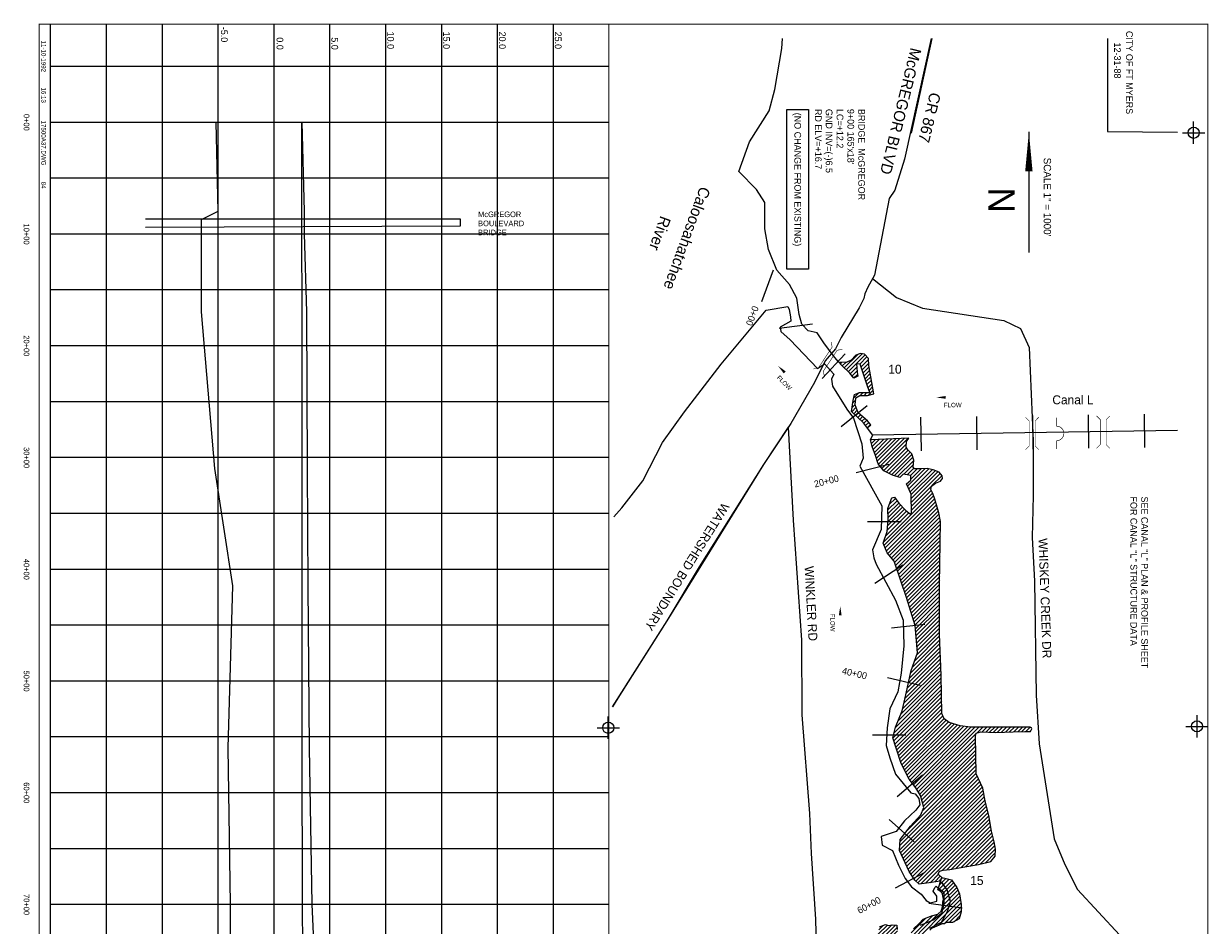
# Model space of a CAD drawing. Extents: x 199074 to 209854, y 803271 to 819281.
# Tile 2 of 2: x 199188 to 209792, y 811213 to 819281. Entities that reach past the tile are written whole.
import ezdxf
from ezdxf.enums import TextEntityAlignment as Align

# ---------------------------------------------------------------- set-up
doc = ezdxf.new("R2010")
doc.units = 0
doc.header["$LTSCALE"] = 800
doc.header["$PDMODE"] = 34
doc.header["$PDSIZE"] = 100
doc.linetypes.add('DASHED', pattern=[0])
doc.linetypes.add('STREAM', pattern=[0])
doc.layers.get('0').update_dxf_attribs({"linetype": 'CONTINUOUS'})
for name, color, linetype in [('BORDER', 1, 'CONTINUOUS'), ('CITY', 10, 'DASHED'), ('GRID', 2, 'CONTINUOUS'), ('MAJROADS', 9, 'CONTINUOUS'), ('PROPOSED', 7, 'CONTINUOUS'), ('SEC', 2, 'CONTINUOUS'), ('STATIONS', 7, 'CONTINUOUS'), ('STRUCTTEXT', 7, 'CONTINUOUS'), ('STRUCTURES', 1, 'CONTINUOUS'), ('TEXT', 7, 'CONTINUOUS'), ('TRUNKS', 5, 'STREAM'), ('WATER', 4, 'CONTINUOUS'), ('WETDBA', 12, 'CONTINUOUS'), ('WETFILL', 8, 'CONTINUOUS'), ('WSHEDS', 3, 'CONTINUOUS')]:
    doc.layers.add(name, color=color, linetype=linetype)

# ---------------------------------------------------------------- blocks, each defined once
blk = doc.blocks.new('WEIR')
at = {"layer": 'STRUCTURES', "color": 0, "const_width": 30}
blk.add_lwpolyline([(13, 761), (13, 358, -1), (13, -332), (13, -734)], format="xyb", dxfattribs=at)
blk = doc.blocks.new('BRIDGE')
at = {"layer": 'STRUCTURES', "color": 0, "const_width": 20}
for points in [[(-234, -534), (-101, -402), (-101, 496), (-234, 629)], [(244, -534), (112, -402), (112, 496), (244, 629)]]:
    blk.add_lwpolyline(points, dxfattribs=at)
blk = doc.blocks.new('LOGON')
at = {"color": 0}
blk.add_attdef('DATE', text='', height=1, dxfattribs=at).set_placement((-1.87, 1.76), align=Align.RIGHT)
for tag, p in [('TIME', (1.56, 1.76)), ('DRAWING', (8.97, 1.76)), ('OPERATOR', (22.66, 1.76))]:
    blk.add_attdef(tag, p, '', height=1, dxfattribs=at)
blk = doc.blocks.new('FLARROW')
at = {"color": 0}
blk.add_lwpolyline([(-0.28, 0.019, 0, 0.05, 0), (-0.112, 0.019, 0, 0, -0.087559), (-0.012, 0.001, 0, 0, 0.245722), (0.075, 0.013, 0, 0, -0.309425), (0.212, 0.015, 0, 0, 0), (0.278, 0.013, 0, 0, 0)], format="xyseb", dxfattribs=at)
blk.add_text('FLOW', height=0.08, dxfattribs=at).set_placement((0.015, -0.157), align=Align.CENTER)
blk = doc.blocks.new('*X')
at = {"color": 0}
for p, q in [((206534, 816201), (206652, 816319)), ((206552, 816184), (206694, 816327)), ((206570, 816167), (206721, 816318)), ((206674, 816235), (206737, 816299)), ((206685, 816211), (206750, 816276)), ((206499, 816237), (206513, 816251)), ((206516, 816219), (206548, 816250)), ((206587, 816149), (206646, 816207)), ((206603, 816129), (206648, 816174)), ((206693, 816184), (206753, 816243)), ((206702, 816158), (206756, 816211)), ((206711, 816131), (206761, 816181)), ((206620, 816111), (206652, 816143)), ((206720, 816104), (206766, 816151)), ((206728, 816078), (206772, 816121)), ((206737, 816051), (206777, 816091)), ((206746, 816025), (206782, 816060)), ((206618, 815932), (206666, 815980)), ((206676, 815955), (206702, 815981)), ((206712, 815955), (206736, 815980)), ((206749, 815957), (206792, 816000)), ((206756, 815999), (206787, 816030)), ((206796, 815969), (206797, 815970)), ((206600, 815808), (206640, 815848)), ((206603, 815846), (206631, 815874)), ((206609, 815888), (206636, 815914)), ((206619, 815791), (206650, 815822)), ((206637, 815774), (206661, 815798)), ((206655, 815757), (206679, 815781)), ((206674, 815740), (206698, 815765)), ((206692, 815723), (206717, 815748)), ((206710, 815705), (206736, 815732)), ((206725, 815685), (206752, 815713)), ((206739, 815664), (206768, 815693)), ((206768, 815551), (206773, 815556)), ((206776, 815524), (206810, 815558)), ((206784, 815497), (206847, 815560)), ((206793, 815471), (206884, 815561)), ((206803, 815445), (206921, 815563)), ((206812, 815419), (206958, 815565)), ((206821, 815392), (206995, 815566)), ((206829, 815366), (207032, 815568)), ((206839, 815340), (207069, 815570)), ((206855, 815320), (207106, 815571)), ((206871, 815301), (207090, 815520)), ((206886, 815281), (207091, 815486)), ((206909, 815268), (207105, 815464)), ((206932, 815256), (207123, 815447)), ((206956, 815244), (207140, 815429)), ((206981, 815235), (207148, 815401)), ((207008, 815226), (207155, 815373)), ((207066, 815249), (207151, 815334)), ((207097, 815244), (207156, 815303)), ((207100, 815141), (207258, 815299)), ((207111, 815117), (207290, 815296)), ((207122, 815093), (207319, 815289)), ((207127, 815239), (207185, 815297)), ((207128, 815204), (207222, 815298)), ((207133, 815068), (207346, 815281)), ((207133, 815033), (207372, 815272)), ((207134, 814998), (207393, 815257)), ((207318, 815147), (207409, 815238)), ((207134, 814963), (207313, 815142)), ((207135, 814929), (207312, 815105)), ((207391, 815185), (207402, 815196)), ((206887, 814645), (207323, 815081)), ((206891, 814614), (207333, 815056)), ((206901, 814589), (207342, 815030)), ((206911, 814563), (207350, 815002)), ((206924, 814930), (207006, 815012)), ((206936, 814977), (206992, 815033)), ((206955, 815032), (206964, 815040)), ((206905, 814699), (207111, 814904)), ((206919, 814748), (207091, 814920)), ((206921, 814786), (207073, 814937)), ((206923, 814540), (207358, 814975)), ((206924, 814824), (207055, 814955)), ((206925, 814895), (207021, 814991)), ((206926, 814861), (207038, 814973)), ((206939, 814521), (207367, 814948)), ((206955, 814501), (207376, 814922)), ((206971, 814482), (207383, 814894)), ((206984, 814459), (207389, 814864)), ((206993, 814433), (207395, 814835)), ((207002, 814407), (207396, 814801)), ((207011, 814381), (207395, 814765)), ((207021, 814355), (207394, 814728)), ((207030, 814328), (207394, 814692)), ((207039, 814302), (207393, 814656)), ((207048, 814276), (207392, 814620)), ((207056, 814249), (207392, 814584)), ((207065, 814222), (207391, 814549)), ((207073, 814195), (207391, 814513)), ((207082, 814169), (207390, 814477)), ((207091, 814142), (207390, 814441)), ((207099, 814115), (207389, 814405)), ((207107, 814088), (207389, 814369)), ((207116, 814061), (207388, 814333)), ((207124, 814034), (207388, 814297)), ((207132, 814007), (207387, 814261)), ((207141, 813980), (207387, 814226)), ((207149, 813953), (207387, 814191)), ((207157, 813926), (207387, 814155)), ((207166, 813899), (207387, 814120)), ((207170, 813867), (207387, 814084)), ((207172, 813835), (207387, 814049)), ((207175, 813802), (207387, 814014)), ((207178, 813770), (207387, 813978)), ((207181, 813738), (207387, 813943)), ((207184, 813705), (207387, 813907)), ((207184, 813634), (207386, 813837)), ((207187, 813673), (207386, 813872)), ((207129, 813473), (207390, 813734)), ((207145, 813524), (207388, 813768)), ((207165, 813579), (207387, 813802)), ((207100, 813338), (207394, 813632)), ((207109, 813383), (207393, 813666)), ((207119, 813428), (207391, 813700)), ((207068, 813200), (207398, 813530)), ((207079, 813246), (207397, 813564)), ((207090, 813292), (207395, 813598)), ((207013, 813039), (207402, 813428)), ((207038, 813099), (207401, 813462)), ((207057, 813153), (207399, 813496)), ((206968, 812888), (207404, 813324)), ((206978, 812933), (207403, 813358)), ((206990, 812980), (207402, 813393)), ((206977, 812862), (207404, 813289)), ((206986, 812835), (207405, 813254)), ((206995, 812808), (207406, 813220)), ((207003, 812782), (207407, 813185)), ((207012, 812755), (207407, 813150)), ((207020, 812728), (207408, 813116)), ((207029, 812701), (207416, 813088)), ((207038, 812675), (207427, 813064)), ((207048, 812649), (207446, 813048)), ((207060, 812626), (207466, 813033)), ((207071, 812602), (207492, 813022)), ((207083, 812579), (207519, 813014)), ((207095, 812555), (207546, 813006)), ((207107, 812532), (207574, 812998)), ((207121, 812510), (207605, 812994)), ((207136, 812490), (207636, 812990)), ((207152, 812471), (207667, 812986)), ((207167, 812451), (207703, 812986)), ((207182, 812430), (207738, 812986)), ((207720, 812933), (207773, 812986)), ((207765, 812942), (207809, 812986)), ((207800, 812942), (207844, 812986)), ((207834, 812941), (207880, 812987)), ((207868, 812940), (207915, 812987)), ((207904, 812940), (207951, 812987)), ((207940, 812941), (207986, 812987)), ((207977, 812942), (208022, 812987)), ((208013, 812943), (208057, 812987)), ((208050, 812944), (208093, 812987)), ((208086, 812945), (208128, 812987)), ((208122, 812946), (208163, 812987)), ((208158, 812946), (208197, 812985)), ((207195, 812408), (207712, 812925)), ((207209, 812386), (207708, 812885)), ((208194, 812947), (208206, 812959)), ((207219, 812361), (207709, 812851)), ((207227, 812334), (207709, 812816)), ((207235, 812306), (207710, 812781)), ((207102, 812067), (207712, 812677)), ((207232, 812233), (207711, 812712)), ((207243, 812279), (207711, 812747)), ((207030, 811889), (207714, 812573)), ((207031, 811926), (207713, 812608)), ((207033, 811963), (207713, 812643)), ((207038, 811862), (207723, 812547)), ((207049, 811838), (207734, 812523)), ((207060, 811813), (207746, 812499)), ((207071, 811789), (207757, 812474)), ((207083, 811765), (207768, 812450)), ((207094, 811741), (207776, 812423)), ((207105, 811716), (207782, 812394)), ((207116, 811692), (207788, 812364)), ((207130, 811671), (207794, 812335)), ((207144, 811650), (207800, 812306)), ((207158, 811628), (207807, 812278)), ((207174, 811609), (207814, 812249)), ((207193, 811593), (207821, 812221)), ((207220, 811584), (207828, 812193)), ((207260, 811589), (207833, 812162)), ((207410, 811703), (207838, 812132)), ((207451, 811709), (207843, 812101)), ((207493, 811715), (207848, 812071)), ((207536, 811723), (207854, 812041)), ((207579, 811731), (207861, 812013)), ((207622, 811738), (207868, 811984)), ((207664, 811746), (207875, 811956)), ((207707, 811753), (207880, 811926)), ((207751, 811761), (207886, 811896)), ((207797, 811772), (207885, 811860)), ((207843, 811783), (207848, 811787)), ((207301, 811594), (207376, 811669)), ((207343, 811601), (207393, 811651)), ((207374, 811526), (207473, 811625)), ((207384, 811571), (207444, 811631)), ((207386, 811608), (207395, 811618)), ((207397, 811513), (207498, 811614)), ((207401, 811624), (207414, 811637)), ((207403, 811343), (207561, 811501)), ((207413, 811494), (207512, 811593)), ((207415, 811390), (207551, 811526)), ((207417, 811428), (207541, 811551)), ((207418, 811464), (207526, 811572)), ((206915, 810819), (207568, 811473)), ((207299, 811169), (207574, 811443)), ((207377, 811210), (207579, 811413)), ((206922, 810862), (207378, 811318)), ((206927, 810902), (207326, 811301)), ((207427, 811225), (207580, 811379)), ((207474, 811237), (207580, 811343)), ((207516, 811244), (207569, 811297)), ((206838, 811132), (206921, 811215)), ((206842, 811171), (206883, 811212)), ((206844, 811102), (206959, 811217)), ((206851, 811074), (206992, 811215)), ((206866, 811053), (207006, 811193)), ((207133, 811144), (207268, 811278)), ((206894, 811046), (207010, 811162)), ((206905, 811021), (207013, 811130)), ((206908, 810777), (207247, 811117)), ((206916, 810997), (206997, 811078)), ((206924, 810970), (207001, 811047)), ((206927, 810938), (207014, 811025)), ((206874, 810637), (207099, 810862)), ((206880, 810678), (207078, 810876)), ((206889, 810723), (207092, 810926)), ((207236, 810716), (207388, 810868)), ((207271, 810716), (207416, 810861)), ((207033, 810760), (207121, 810849)), ((207063, 810756), (207148, 810841)), ((207091, 810748), (207177, 810834)), ((207118, 810739), (207206, 810828)), ((207144, 810730), (207235, 810822)), ((207172, 810723), (207277, 810828)), ((207200, 810716), (207338, 810853)), ((207308, 810717), (207444, 810853)), ((207349, 810723), (207392, 810767)), ((207412, 810786), (207472, 810846)), ((207438, 810777), (207492, 810831)), ((207456, 810724), (207499, 810767)), ((207457, 810760), (207495, 810798)), ((207577, 810633), (207697, 810753)), ((206855, 810548), (206993, 810686)), ((206867, 810594), (207002, 810730)), ((207461, 810694), (207507, 810740)), ((207472, 810670), (207516, 810713)), ((207494, 810656), (207530, 810692)), ((207517, 810644), (207566, 810692)), ((207542, 810634), (207647, 810738)), ((207613, 810634), (207730, 810750)), ((207660, 810645), (207755, 810740)), ((207714, 810664), (207767, 810717)), ((207738, 810653), (207779, 810693)), ((207751, 810631), (207787, 810666)), ((206827, 810413), (206969, 810555)), ((206830, 810452), (206978, 810600)), ((206842, 810499), (206987, 810644)), ((207758, 810602), (207795, 810639)), ((207765, 810574), (207804, 810613)), ((207780, 810553), (207815, 810589)), ((207796, 810534), (207829, 810567)), ((207812, 810515), (207846, 810549)), ((206820, 810336), (206952, 810468)), ((206829, 810380), (206961, 810512)), ((207834, 810501), (207863, 810531)), ((207857, 810489), (207886, 810518)), ((207880, 810476), (207910, 810507)), ((207902, 810463), (207934, 810495)), ((207922, 810448), (207960, 810485)), ((207943, 810434), (207986, 810477)), ((207975, 810430), (208013, 810468)), ((208009, 810428), (208039, 810459)), ((208039, 810423), (208066, 810450)), ((208063, 810412), (208092, 810441)), ((206815, 810295), (206945, 810425)), ((206819, 810264), (206937, 810382)), ((206830, 810240), (206931, 810340)), ((208091, 810404), (208118, 810431)), ((208119, 810397), (208144, 810422)), ((208145, 810388), (208171, 810414)), ((208171, 810379), (208197, 810405)), ((208194, 810367), (208224, 810396)), ((208218, 810354), (208251, 810387)), ((208242, 810344), (208281, 810383)), ((208269, 810335), (208313, 810379)), ((208299, 810329), (208344, 810375)), ((208328, 810324), (208376, 810371)), ((208357, 810317), (208408, 810368)), ((208386, 810310), (208439, 810364)), ((208414, 810304), (208471, 810360)), ((208444, 810298), (208504, 810358)), ((208476, 810295), (208543, 810361)), ((208510, 810293), (208581, 810364)), ((208548, 810296), (208621, 810369)), ((208585, 810298), (208675, 810388)), ((208627, 810304), (208740, 810417)), ((208674, 810316), (208777, 810419)), ((208729, 810335), (208810, 810417)), ((208794, 810365), (208833, 810404)), ((208833, 810369), (208854, 810390)), ((208854, 810354), (208875, 810376)), ((208875, 810340), (208896, 810361)), ((208895, 810325), (208918, 810347)), ((208917, 810311), (208939, 810333)), ((206843, 810217), (206927, 810301)), ((206855, 810194), (206933, 810272)), ((206863, 810166), (206943, 810247)), ((206871, 810139), (206959, 810227)), ((208940, 810299), (208961, 810320)), ((208965, 810288), (208982, 810306)), ((208989, 810278), (209004, 810292)), ((209013, 810266), (209026, 810278)), ((209037, 810255), (209047, 810265)), ((209060, 810242), (209069, 810251)), ((209082, 810229), (209093, 810240)), ((209104, 810216), (209116, 810228)), ((206884, 810117), (206975, 810208)), ((206896, 810094), (206994, 810191)), ((206910, 810072), (207013, 810175)), ((206931, 810058), (207029, 810156)), ((206947, 810039), (207045, 810136)), ((209126, 810202), (209140, 810216)), ((209148, 810189), (209163, 810204)), ((209170, 810176), (209186, 810192)), ((209192, 810162), (209210, 810180)), ((209214, 810149), (209233, 810168)), ((209235, 810134), (209257, 810156)), ((209256, 810120), (209280, 810144)), ((209280, 810109), (209304, 810132)), ((209304, 810097), (209327, 810120)), ((206896, 809881), (207086, 810072)), ((206900, 809850), (207094, 810044)), ((206962, 810018), (207060, 810116)), ((206970, 809990), (207076, 810097)), ((209329, 810087), (209330, 810088)), ((206897, 809918), (206937, 809957)), ((206906, 809820), (207094, 810008)), ((206914, 809793), (207085, 809964)), ((206923, 809767), (206968, 809812)), ((206932, 809740), (206976, 809785)), ((206944, 809717), (206984, 809757)), ((206956, 809694), (206999, 809737)), ((206965, 809668), (207018, 809720)), ((206976, 809643), (207041, 809708)), ((206988, 809620), (207072, 809704)), ((207000, 809596), (207107, 809703)), ((207013, 809574), (207133, 809694)), ((207020, 809546), (207152, 809678)), ((207024, 809515), (207162, 809652)), ((207032, 809487), (207141, 809596)), ((207033, 809417), (207121, 809505)), ((207039, 809459), (207120, 809540)), ((206922, 809201), (207125, 809403)), ((206946, 809259), (207135, 809448)), ((206964, 809313), (207129, 809478)), ((206896, 809139), (207111, 809354)), ((206900, 809108), (207099, 809306)), ((206908, 809080), (207089, 809261)), ((206916, 809053), (207075, 809212)), ((206955, 809056), (207041, 809142)), ((206996, 809063), (207033, 809099)), ((206972, 808932), (206997, 808957)), ((206980, 808905), (207034, 808958)), ((206989, 808878), (207071, 808960)), ((206997, 808851), (207026, 808880)), ((207005, 808824), (207040, 808859)), ((207013, 808797), (207049, 808833)), ((207021, 808769), (207060, 808808)), ((207029, 808741), (207071, 808783)), ((207037, 808714), (207081, 808759)), ((207045, 808687), (207091, 808733)), ((207054, 808660), (207101, 808708)), ((207062, 808633), (207111, 808682)), ((207070, 808606), (207120, 808656)), ((207082, 808582), (207129, 808629)), ((207094, 808559), (207137, 808602)), ((207106, 808535), (207143, 808573)), ((207118, 808512), (207149, 808544)), ((207127, 808486), (207161, 808520)), ((207136, 808460), (207175, 808498)), ((207145, 808433), (207186, 808475)), ((207151, 808404), (207197, 808450)), ((207152, 808369), (207207, 808425)), ((207152, 808334), (207216, 808398)), ((207153, 808300), (207224, 808371)), ((207153, 808264), (207232, 808344)), ((207150, 808156), (207224, 808230)), ((207151, 808192), (207228, 808268)), ((207152, 808228), (207231, 808307)), ((207150, 808120), (207223, 808193)), ((207151, 808086), (207221, 808156)), ((207152, 808051), (207219, 808119)), ((207153, 808017), (207218, 808082)), ((207155, 807984), (207216, 808044)), ((207157, 807951), (207213, 808007)), ((207158, 807915), (207211, 807969)), ((207158, 807880), (207209, 807931)), ((207158, 807846), (207207, 807894)), ((207159, 807811), (207205, 807857)), ((207170, 807786), (207205, 807822)), ((207190, 807771), (207205, 807787))]:
    blk.add_line(p, q, dxfattribs=at)
blk = doc.blocks.new('NC')
at = {"layer": 'PROPOSED', "color": 0}
for p, q in [((-193, 0), (0, 0)), ((-193, -1427), (-193, 0)), ((0, 0), (0, -1427)), ((0, -1427), (-193, -1427))]:
    blk.add_line(p, q, dxfattribs=at)
blk.add_text('(NO CHANGE FROM EXISTING)', height=60, rotation=270, dxfattribs=at).set_placement((-125, -28))

msp = doc.modelspace()

# ---------------------------------------------------------------- linework, layer by layer
at = {"layer": 'BORDER', "color": 0, "const_width": 10}
msp.add_lwpolyline([(199327, 819276), (199327, 803276), (209787, 803276), (209787, 819276)], close=True, dxfattribs=at)
for points in [[(199427, 819276), (199427, 803276)], [(204427, 819276), (204427, 803276)]]:
    msp.add_lwpolyline(points, dxfattribs=at)
at = {"layer": 'CITY', "color": 0}
msp.add_lwpolyline([(208889, 819147), (208889, 818315), (209517, 818310)], dxfattribs=at)
at = {"layer": 'GRID', "color": 0}
for points in [[(199927, 819276), (199927, 803276)], [(200427, 819276), (200427, 803276)], [(200927, 819276), (200927, 803276)], [(201427, 819276), (201427, 803276)], [(201927, 819276), (201927, 803276)], [(202427, 819276), (202427, 803276)], [(202927, 819276), (202927, 803276)], [(203427, 819276), (203427, 803276)], [(203927, 819276), (203927, 803276)], [(199427, 818901), (204427, 818901)], [(199427, 818401), (204427, 818401)], [(199427, 817901), (204427, 817901)], [(199427, 817401), (204427, 817401)], [(199427, 816901), (204427, 816901)], [(199427, 816401), (204427, 816401)], [(199427, 815901), (204427, 815901)], [(199427, 815401), (204427, 815401)], [(199427, 814901), (204427, 814901)], [(199427, 814401), (204427, 814401)], [(199427, 813901), (204427, 813901)], [(199427, 813401), (204427, 813401)], [(199427, 812901), (204427, 812901)], [(199427, 812401), (204427, 812401)], [(199427, 811901), (204427, 811901)], [(199427, 811401), (204427, 811401)]]:
    msp.add_lwpolyline(points, dxfattribs=at)
at = {"layer": 'MAJROADS', "color": 0}
for points in [[(207312, 819147), (207073, 818068), (206985, 817792), (206934, 817717), (206803, 817031), (206744, 816923), (206718, 816864), (206709, 816822), (206667, 816739), (206506, 816472), (206455, 816372), (206362, 816263), (206268, 816071), (206056, 815704), (205810, 815337), (205234, 814420), (204945, 813936), (204521, 813269), (204458, 813169)], [(206786, 817000), (207000, 816832), (207235, 816735), (207961, 816624), (208110, 816553), (208188, 816384), (208224, 815548), (208225, 815058), (208215, 814683), (208235, 814293), (208251, 813273), (208278, 812837), (208411, 811985), (208509, 811756), (208622, 811533), (208998, 811127), (209174, 810966), (209348, 810768), (209388, 810568), (209377, 809069)], [(206032, 815669), (206075, 814838), (206151, 813765), (206154, 813095), (206223, 812214), (206237, 811854), (206275, 811267), (206301, 810287), (206297, 809742), (206333, 809030)]]:
    msp.add_lwpolyline(points, dxfattribs=at)
at = {"layer": 'PROPOSED', "color": 0, "linetype": 'DASHED'}
for p, q in [((203097, 817531), (200280, 817531)), ((200280, 817461), (203097, 817473)), ((203097, 817473), (203097, 817531))]:
    msp.add_line(p, q, dxfattribs=at)
msp.add_lwpolyline([(200907, 818401), (200927, 817601), (200777, 817526), (200777, 817476), (200777, 817401), (200777, 816701), (200897, 815301), (201057, 814251), (201017, 812801), (201037, 811401), (201037, 811001), (201257, 810056), (201177, 809986), (201177, 809916), (201157, 809886), (201227, 809701), (201227, 809351), (201227, 809290), (201227, 809162), (201227, 809142), (201227, 808401), (201227, 807151), (201287, 805901), (201417, 805301)], dxfattribs=at)
at = {"layer": 'PROPOSED', "color": 0}
msp.add_lwpolyline([(201687, 811001), (201685, 811401), (201682, 812801), (201681, 814251), (201680, 815301), (201680, 816701), (201678, 817401), (201678, 817476), (201678, 817526), (201678, 817601), (201677, 818401), (201699, 817601), (201699, 817526), (201699, 817476), (201700, 817401), (201719, 816701), (201725, 815301), (201731, 814251), (201745, 812801), (201767, 811401), (201787, 811001)], dxfattribs=at)
at = {"layer": 'SEC', "color": 0}
for p in [(209661, 818305), (209691, 812993), (204421, 812980)]:
    msp.add_point(p, dxfattribs=at)
at = {"layer": 'STATIONS', "color": 0}
for p, q in [((205896, 817075), (205793, 816793)), ((206249, 816593), (205952, 816554)), ((206541, 816326), (206337, 816106)), ((206739, 815860), (206505, 815673)), ((207217, 815759), (207221, 815459)), ((207717, 815767), (207721, 815467)), ((208217, 815774), (208221, 815474)), ((208717, 815781), (208721, 815481)), ((209217, 815788), (209221, 815488)), ((206931, 815337), (206640, 815262)), ((207042, 814822), (206742, 814822)), ((207057, 814435), (206806, 814271)), ((207255, 813905), (206957, 813871)), ((207214, 813360), (206921, 813426)), ((207086, 812913), (206786, 812913)), ((207235, 812557), (207007, 812362)), ((207158, 811960), (206935, 812160)), ((207255, 811686), (206990, 811545)), ((207588, 811367), (207290, 811407))]:
    msp.add_line(p, q, dxfattribs=at)
at = {"layer": 'TEXT', "color": 0}
msp.add_line((208186, 818313), (208186, 817233), dxfattribs=at)
msp.add_lwpolyline([(208186, 818313, 0, 65.7, 0), (208186, 817961, 65.7, 65.7, 0)], format="xyseb", dxfattribs=at)
at = {"layer": 'TRUNKS', "color": 0}
msp.add_lwpolyline([(206784, 815603), (209517, 815642)], dxfattribs=at)
at = {"layer": 'WATER', "color": 0}
for points in [[(206483, 816256), (206448, 816295), (206356, 816417), (206290, 816515), (206211, 816532), (206154, 816593), (206130, 816680), (206108, 816825), (206042, 816947), (205929, 817076), (205855, 817261), (205823, 817445), (205824, 817680), (205749, 817797), (205591, 817957), (205685, 818225), (205862, 818500), (205913, 818692), (205974, 819060), (205982, 819147)], [(204471, 814868), (204544, 814949), (204730, 815190), (204908, 815533), (205102, 815808), (205431, 816233), (205835, 816717), (206028, 816749), (206040, 816724), (206053, 816658), (206054, 816619), (205960, 816566), (205967, 816527), (206050, 816453), (206295, 816194), (206356, 816238), (206439, 816144), (206420, 816101), (206427, 816037), (206556, 815831), (206615, 815750), (206690, 815521), (206702, 815392), (206673, 815322), (206871, 814967), (206865, 814755), (206785, 814572), (206798, 814502), (206818, 814445), (206992, 814123), (207060, 813944), (207067, 813712), (207044, 813470), (207012, 813302), (206942, 813149), (206919, 812981), (206909, 812821), (206942, 812710), (206992, 812566), (207128, 812399), (207168, 812388), (207200, 812346), (207209, 812290), (207175, 812242), (207074, 812147), (206998, 812051), (206865, 812007), (206874, 811931), (206964, 811881), (207019, 811752), (207078, 811632), (207135, 811556), (207221, 811491), (207267, 811434), (207302, 811415), (207363, 811430), (207363, 811474), (207330, 811517), (207343, 811552), (207356, 811563), (207378, 811546), (207426, 811509), (207426, 811404), (207405, 811317), (207335, 811262), (207213, 811211)], [(206742, 815661), (206707, 815709), (206598, 815811), (206613, 815909), (206625, 815962), (206669, 815982), (206735, 815980), (206763, 815982), (206741, 816038), (206677, 816235), (206642, 816237), (206647, 816204), (206649, 816163), (206656, 816126), (206618, 816110), (206583, 816154), (206511, 816223), (206483, 816256)], [(206769, 815560), (206788, 815598), (206742, 815661)], [(207402, 811597), (207391, 811609), (207314, 811596), (207205, 811582), (207166, 811617), (207115, 811693), (207029, 811881), (207034, 811979), (207127, 812099), (207218, 812200), (207247, 812266), (207216, 812375), (207174, 812442), (207113, 812521), (207042, 812660), (206998, 812798), (206967, 812891), (206991, 812985), (207052, 813132), (207086, 813276), (207133, 813492), (207190, 813650), (207167, 813894), (207090, 814145), (207041, 814295), (206980, 814472), (206918, 814546), (206883, 814633), (206918, 814736), (206926, 814845), (206924, 814941), (206943, 814998), (206958, 815039), (206984, 815044), (207022, 814989), (207085, 814924), (207124, 814894), (207135, 814896), (207133, 815071), (207091, 815162), (207128, 815197), (207128, 815239), (207062, 815249), (207030, 815219), (206964, 815240), (206887, 815279), (206837, 815342), (206813, 815417), (206784, 815497), (206767, 815556), (206769, 815560)], [(207300, 811188), (207403, 811242), (207457, 811336), (207483, 811426), (207456, 811529), (207415, 811585), (207402, 811597)]]:
    msp.add_lwpolyline(points, dxfattribs=at)
at = {"layer": 'WETDBA', "color": 0}
for points in [[(206797, 815969), (206754, 816222), (206749, 816285), (206716, 816323), (206680, 816329), (206637, 816314), (206595, 816270), (206550, 816250), (206486, 816252)], [(206740, 815664), (206770, 815690), (206742, 815726), (206659, 815799), (206630, 815871), (206638, 815933), (206673, 815955), (206714, 815955), (206742, 815955), (206797, 815969)], [(207391, 811609), (207406, 811639), (207374, 811671), (207385, 811697), (207420, 811706), (207479, 811713), (207614, 811737), (207735, 811758), (207844, 811783), (207883, 811830), (207886, 811895), (207874, 811959), (207851, 812054), (207828, 812195), (207796, 812322), (207773, 812440), (207714, 812567), (207707, 812906), (207714, 812931), (207755, 812943), (207891, 812939), (208045, 812944), (208149, 812946), (208201, 812947), (208211, 812971), (208208, 812980), (208199, 812985), (208168, 812987), (207978, 812987), (207787, 812986), (207662, 812986), (207570, 812999), (207473, 813028), (207428, 813061), (207408, 813107), (207401, 813447), (207386, 813819), (207387, 814261), (207393, 814641), (207396, 814827), (207381, 814905), (207364, 814955), (207343, 815026), (207325, 815076), (207309, 815112), (207313, 815143), (207349, 815169), (207395, 815186), (207413, 815210), (207411, 815236), (207384, 815268), (207330, 815287), (207276, 815299), (207220, 815298), (207162, 815296), (207149, 815312), (207155, 815375), (207139, 815433), (207102, 815467), (207088, 815492), (207091, 815542), (207110, 815571), (206767, 815556)], [(207152, 811180), (207205, 811229), (207241, 811267), (207313, 811298), (207371, 811312), (207402, 811338), (207411, 811367), (207416, 811397), (207416, 811422), (207421, 811446), (207416, 811476), (207411, 811501), (207392, 811517), (207370, 811529), (207406, 811639), (207446, 811631), (207493, 811620), (207540, 811552), (207565, 811494), (207581, 811400), (207579, 811332), (207561, 811269), (207503, 811237), (207445, 811237), (207430, 811225), (207411, 811225), (207321, 811187)], [(206850, 811200), (206903, 811219), (206930, 811212), (206961, 811217), (207004, 811214), (207008, 811176)]]:
    msp.add_lwpolyline(points, dxfattribs=at)
at = {"layer": 'WSHEDS', "color": 0}
for points in [[(207318, 819147), (207133, 818302)], [(206032, 815669), (205810, 815337), (204945, 813936), (204457, 813169)]]:
    msp.add_lwpolyline(points, dxfattribs=at)

# ---------------------------------------------------------------- block references
at = {"layer": 'PROPOSED', "color": 0}
msp.add_blockref('NC', (206212, 818512), dxfattribs=at)
at = {"layer": 'STRUCTTEXT', "color": 0, "xscale": 0.1875, "yscale": 0.1875, "zscale": 0.1875}
msp.add_blockref('WEIR', (208432, 815612), dxfattribs=at)
at = {"layer": 'STRUCTURES', "color": 0, "xscale": 0.25, "yscale": 0.25, "zscale": 0.25, "rotation": 326.5751888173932}
msp.add_blockref('BRIDGE', (206378, 816270), dxfattribs=at)
at = {"layer": 'STRUCTURES', "color": 0, "xscale": 0.25, "yscale": 0.25, "zscale": 0.25}
for p in [(208214, 815602), (208850, 815614)]:
    msp.add_blockref('BRIDGE', p, dxfattribs=at)
at = {"layer": 'TEXT', "color": 0, "xscale": 40, "yscale": 40, "zscale": 40, "rotation": 270}
msp.add_blockref('LOGON', (199277, 818773), dxfattribs=at).add_auto_attribs({'DATE': '11-10-1992', 'TIME': '16:13', 'OPERATOR': '84', 'DRAWING': '17500A37.DWG'})
at = {"layer": 'TRUNKS', "color": 0, "xscale": 500, "yscale": 500, "zscale": 500}
for p, rotation in [((206033, 816114), 315), ((206488, 813929), 270)]:
    msp.add_blockref('FLARROW', p, dxfattribs=dict(at, rotation=rotation))
msp.add_blockref('FLARROW', (207497, 815927), dxfattribs=at)
at = {"layer": 'WETFILL', "color": 0}
msp.add_blockref('*X', (0, 0), dxfattribs=at)
msp.add_blockref('*X', (0, 0), dxfattribs=at)
msp.add_blockref('*X', (0, 0), dxfattribs=at)
msp.add_blockref('*X', (0, 0), dxfattribs=at)

# ---------------------------------------------------------------- texts
at = {"layer": 'PROPOSED', "color": 0}
for s, p in [('RD ELV=+16.7', (206271, 818518)), ('GND INV=(-)6.5', (206368, 818518)), ('LC=+12.2', (206465, 818518)), ("9+00 165'x18'", (206562, 818518)), ('BRIDGE  McGREGOR', (206659, 818518))]:
    msp.add_text(s, height=60, rotation=270, dxfattribs=at).set_placement(p)
for s, p in [('McGREGOR', (203256, 817550)), ('BOULEVARD', (203256, 817469)), ('BRIDGE', (203256, 817388))]:
    msp.add_text(s, height=50, dxfattribs=at).set_placement(p)
at = {"layer": 'STATIONS', "color": 0}
for s, rotation, p in [('0+00', 250.0169, (205682, 816677)), ('20+00', 14.4898, (206381, 815158)), ('40+00', 347.1712, (206619, 813438)), ('60+00', 28.1132, (206769, 811366))]:
    msp.add_text(s, height=60, rotation=rotation, dxfattribs=at).set_placement(p, align=Align.CENTER)
at = {"layer": 'STRUCTTEXT', "color": 0}
for s, p in [('FOR CANAL "L" STRUCTURE DATA', (209095, 815050)), ('SEE CANAL "L" PLAN & PROFILE SHEET', (209192, 815050))]:
    msp.add_text(s, height=60, rotation=270, dxfattribs=at).set_placement(p)
at = {"layer": 'TEXT', "color": 0}
for s, height, rotation, p in [('-5.0', 60, 270, (200954, 819253)), ('0.0', 60, 270, (201452, 819159)), ('5.0', 60, 270, (201943, 819159)), ('10.0', 60, 270, (202443, 819210)), ('15.0', 60, 270, (202943, 819210)), ('20.0', 60, 270, (203443, 819210)), ('25.0', 60, 270, (203943, 819210)), ('CITY OF FT MYERS', 60, 270, (209056, 819216)), ('McGREGOR BLVD', 100, 256.2462, (207128, 819072)), ('12-31-88', 60, 270, (208949, 819112)), ('CR 867 ', 100, 256.2255, (207302, 818673)), ('WATERSHED BOUNDARY', 80, 238, (205442, 815001)), ('WHISKEY CREEK DR', 80, 272, (208272, 814675)), ('WINKLER RD', 80, 273, (206179, 814425))]:
    msp.add_text(s, height=height, rotation=rotation, dxfattribs=at).set_placement(p)
for s, height, rotation, p in [('0+00', 50, 270, (199189, 818398)), ('SCALE 1" = 1000\'', 65.73, 270, (208319, 817729)), ('N', 235, 90, (208059, 817702)), ('10+00', 50, 270, (199189, 817398)), ('20+00', 50, 270, (199189, 816398)), ('30+00', 50, 270, (199189, 815398)), ('40+00', 50, 270, (199189, 814398)), ('50+00', 50, 270, (199189, 813398)), ('60+00', 50, 270, (199189, 812398)), ('70+00', 50, 270, (199189, 811398))]:
    msp.add_text(s, height=height, rotation=rotation, dxfattribs=at).set_placement(p, align=Align.CENTER)
for s, p in [('10', (206928, 816149)), ('15', (207661, 811573))]:
    msp.add_text(s, height=80, dxfattribs=at).set_placement(p)
at = {"layer": 'TRUNKS', "color": 0}
for s, p in [('Caloosahatchee', (205244, 817831)), ('River', (204890, 817568))]:
    msp.add_text(s, height=100, rotation=250, dxfattribs=at).set_placement(p)
msp.add_text('Canal L', height=80, dxfattribs=at).set_placement((208396, 815875))

doc.saveas('drawing.dxf')
